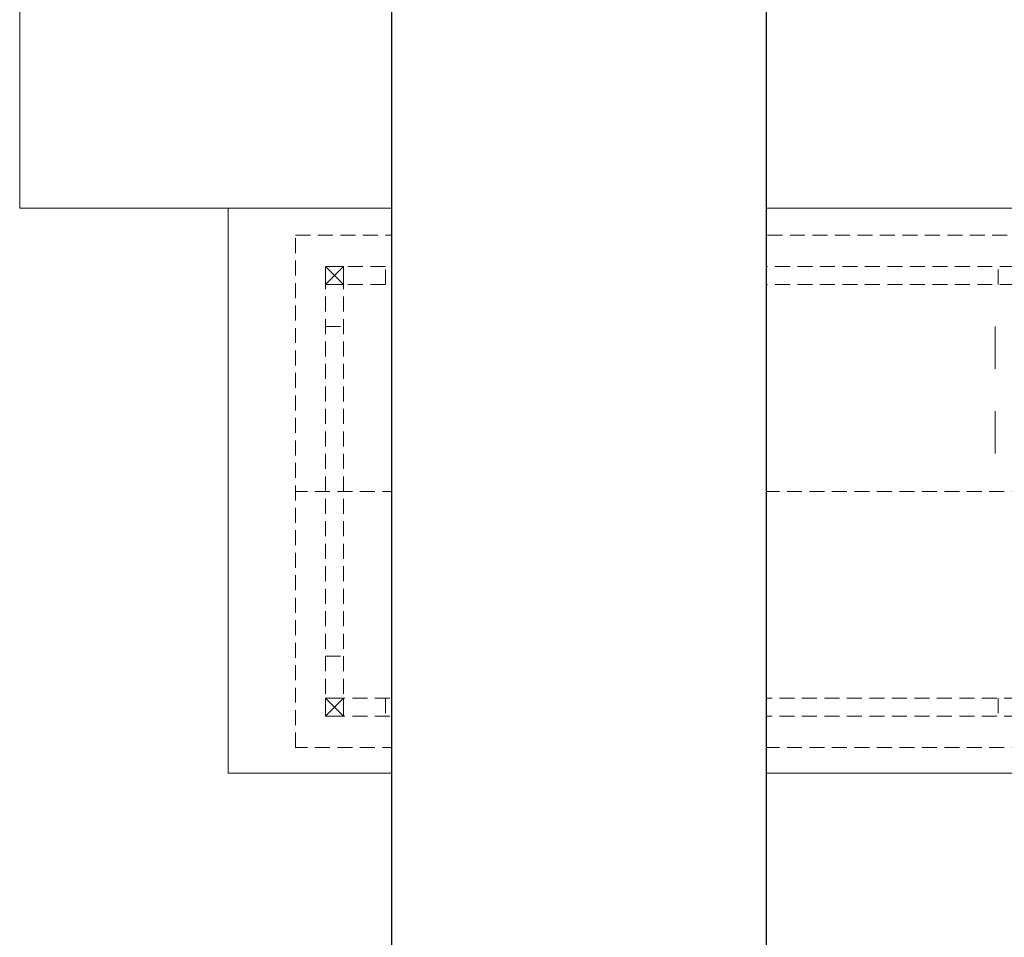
# Model space of a CAD drawing. Header units: inches. Extents: x -515158 to -470211, y -1887 to 84268.
# Tile 36 of 102: x -514958 to -508388, y 32132 to 38255. Entities that reach past the tile are written whole.
import ezdxf

# ---------------------------------------------------------------- set-up
doc = ezdxf.new("R2010")
doc.units = ezdxf.units.IN
doc.header["$MEASUREMENT"] = 0
doc.set_wipeout_variables(frame=1)
doc.linetypes.add('Dashed', pattern=[564.444447, 282.222223, -282.222223])
doc.linetypes.add('Krawędzie ukryte', pattern=[150, 100, -50])
for name, color, linetype, lineweight in [('#podkład', 252, 'Continuous', 9), ('INWENT KONST. DREWNIANA_Nr_Pióra__21', 252, 'Continuous', 9), ('INWENT OPISY_Nr_Pióra__41', 252, 'Continuous', 15), ('INWENT RZĘDNE_Nr_Pióra__21', 252, 'Continuous', 9), ('INWENT TEREN_Nr_Pióra__21', 252, 'Continuous', 9)]:
    doc.layers.add(name, color=color, linetype=linetype, lineweight=lineweight)
doc.layers.add('_TABELA', color=7, linetype='Continuous')
doc.styles.add('GENERATED_STYLE_3', font='txt')

# ---------------------------------------------------------------- blocks, each defined once
blk = doc.blocks.new('parter')
at = {"layer": 'INWENT RZĘDNE_Nr_Pióra__21', "linetype": 'Continuous'}
for points in [[(-511783.5, 35599.6), (-511683.5, 35599.6), (-511691.1, 35637.9), (-511712.8, 35670.3), (-511745.2, 35692), (-511783.5, 35699.6)], [(-511783.5, 35599.6), (-511883.5, 35599.6), (-511875.9, 35561.4), (-511854.2, 35528.9), (-511821.8, 35507.2), (-511783.5, 35499.6)]]:
    blk.add_hatch(color=252, dxfattribs=at).paths.add_polyline_path(points, flags=0)
at = {"layer": 'INWENT KONST. DREWNIANA_Nr_Pióra__21', "color": 252, "linetype": 'Krawędzie ukryte'}
for p, q in [((-513118.3, 33397.6), (-513118.3, 36817.6)), ((-513118.3, 36817.6), (-498038.3, 36817.6)), ((-512918.3, 36607.6), (-498088.3, 36607.6)), ((-512918.3, 33607.6), (-512918.3, 36607.6)), ((-512798.3, 33607.6), (-512798.3, 36607.6)), ((-512518.3, 36487.6), (-512518.3, 36607.6)), ((-510658.3, 36607.6), (-510658.3, 33607.6)), ((-510538.3, 36607.6), (-510538.3, 33607.6)), ((-508428.3, 36487.6), (-508428.3, 36607.6)), ((-512918.3, 36487.6), (-498088.3, 36487.6)), ((-512918.3, 36207.6), (-512798.3, 36207.6)), ((-498038.3, 35107.6), (-513118.3, 35107.6)), ((-512918.3, 34007.6), (-512798.3, 34007.6)), ((-498088.3, 33727.6), (-512918.3, 33727.6)), ((-512518.3, 33727.6), (-512518.3, 33607.6)), ((-508428.3, 33727.6), (-508428.3, 33607.6)), ((-498088.3, 33607.6), (-512918.3, 33607.6)), ((-498038.3, 33397.6), (-513118.3, 33397.6))]:
    blk.add_line(p, q, dxfattribs=at)
at = {"layer": 'INWENT KONST. DREWNIANA_Nr_Pióra__21', "color": 252, "linetype": 'Continuous'}
for p, q in [((-512918.3, 36607.6), (-512798.3, 36487.6)), ((-512918.3, 36487.6), (-512798.3, 36607.6)), ((-512918.3, 36607.6), (-512798.3, 36607.6)), ((-512918.3, 36487.6), (-512918.3, 36607.6)), ((-512798.3, 36607.6), (-512798.3, 36487.6)), ((-510658.3, 36607.6), (-510538.3, 36487.6)), ((-510658.3, 36487.6), (-510538.3, 36607.6)), ((-510658.3, 36607.6), (-510538.3, 36607.6)), ((-510658.3, 36487.6), (-510658.3, 36607.6)), ((-510538.3, 36607.6), (-510538.3, 36487.6)), ((-512798.3, 36487.6), (-512918.3, 36487.6)), ((-510538.3, 36487.6), (-510658.3, 36487.6)), ((-512918.3, 33727.6), (-512798.3, 33607.6)), ((-512918.3, 33607.6), (-512798.3, 33727.6)), ((-512918.3, 33727.6), (-512798.3, 33727.6)), ((-512918.3, 33607.6), (-512918.3, 33727.6)), ((-512798.3, 33727.6), (-512798.3, 33607.6)), ((-510658.3, 33727.6), (-510538.3, 33607.6)), ((-510658.3, 33607.6), (-510538.3, 33727.6)), ((-510658.3, 33727.6), (-510538.3, 33727.6)), ((-510658.3, 33607.6), (-510658.3, 33727.6)), ((-510538.3, 33727.6), (-510538.3, 33607.6)), ((-512798.3, 33607.6), (-512918.3, 33607.6)), ((-510538.3, 33607.6), (-510658.3, 33607.6))]:
    blk.add_line(p, q, dxfattribs=at)
at = {"layer": 'INWENT OPISY_Nr_Pióra__41', "color": 252, "linetype": 'Dashed'}
blk.add_line((-508448.3, 36207.6), (-508448.3, 35107.6), dxfattribs=at)
at = {"layer": 'INWENT RZĘDNE_Nr_Pióra__21', "color": 252, "linetype": 'Continuous'}
for p, q in [((-511783.5, 35399.6), (-511783.5, 35799.6)), ((-511983.5, 35599.6), (-511583.5, 35599.6))]:
    blk.add_line(p, q, dxfattribs=at)
blk.add_circle((-511783.5, 35599.6), 100, dxfattribs=at)
at = {"layer": 'INWENT TEREN_Nr_Pióra__21', "color": 252, "linetype": 'Continuous'}
for p, q in [((-514958.3, 36997.6), (-514958.3, 44767.6)), ((-498038.3, 36997.6), (-514958.3, 36997.6)), ((-513568.3, 33227.6), (-513568.3, 36997.6)), ((-498038.3, 33227.6), (-513568.3, 33227.6))]:
    blk.add_line(p, q, dxfattribs=at)
at = {"layer": 'INWENT RZĘDNE_Nr_Pióra__21', "color": 252, "insert": (-511649.5, 35763.9), "char_height": 160, "attachment_point": 7, "style": 'GENERATED_STYLE_3'}
blk.add_mtext('{-0,02}', dxfattribs=at)

msp = doc.modelspace()

# ---------------------------------------------------------------- block references
at = {"layer": '#podkład'}
msp.add_blockref('parter', (0, 0), dxfattribs=at)

# ---------------------------------------------------------------- next in the draw order: wipeouts: each hides what was drawn before it
msp.add_wipeout([(-512477.4, 50468.9), (-509977.4, 49858.9), (-509977.4, 21378.9), (-512477.4, 20768.9)])

# ---------------------------------------------------------------- next in the draw order: linework, layer by layer
at = {"layer": '_TABELA', "color": 7}
msp.add_lwpolyline([(-512477.4, 50468.9), (-470477.4, 50468.9), (-512477.4, 50468.9), (-512477.4, 20768.9), (-470477.4, 20768.9), (-470477.4, 50468.9)], dxfattribs=at)
msp.add_lwpolyline([(-471077.4, 49858.9), (-509977.4, 49858.9), (-509977.4, 21378.9), (-471077.4, 21378.9)], close=True, dxfattribs=at)

doc.saveas('drawing.dxf')
